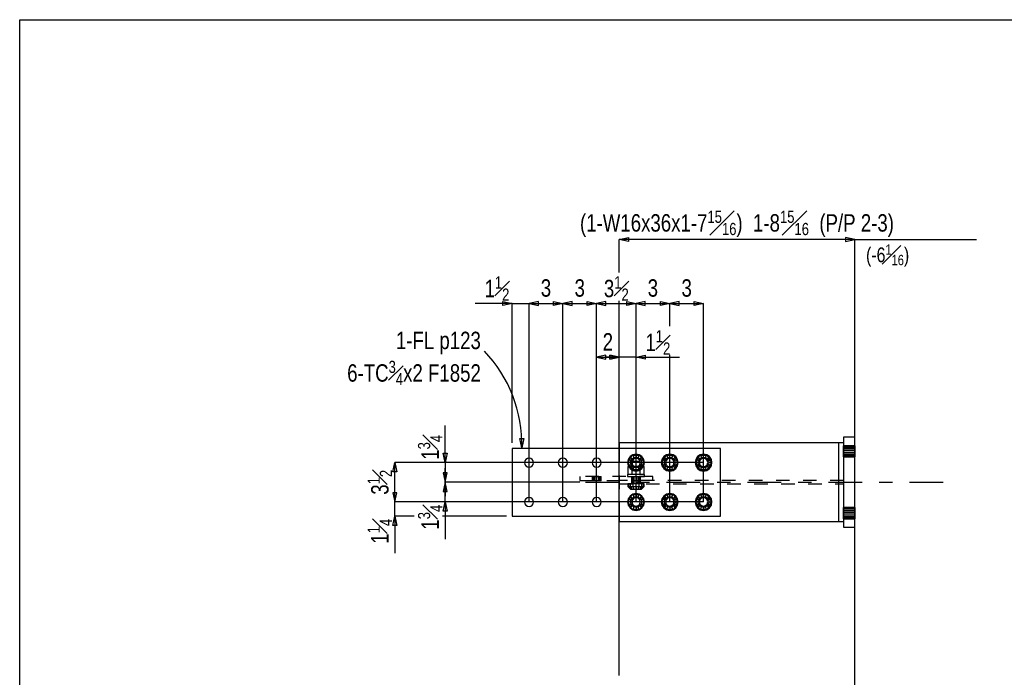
# Model space of a CAD drawing. Header units: inches. Extents: x -17.2 to 17.5, y -11.2 to 11.2.
# Tile 10 of 16: x -17.2 to -10, y 6.4 to 11.2. Entities that reach past the tile are written whole.
import ezdxf
from ezdxf.enums import TextEntityAlignment as Align

# ---------------------------------------------------------------- set-up
doc = ezdxf.new("R2010")
doc.units = ezdxf.units.IN
doc.header["$LTSCALE"] = 2.5
doc.header["$MEASUREMENT"] = 0
doc.linetypes.add('SDS2_5', pattern=[0.04, 0.02, -0.02])
doc.linetypes.add('SDS2_6', pattern=[0.2, 0.1, -0.05, 0, -0.05])
doc.layers.add('Layer_0', color=7, linetype='Continuous')
doc.layers.add('Outline', color=7, linetype='Continuous')
doc.styles.add('MTextWidth', font='txt', dxfattribs={"width": 0.8, "height": 0.2})

msp = doc.modelspace()

# ---------------------------------------------------------------- linework, layer by layer
at = {"color": 1, "linetype": 'Continuous'}
for p, q in [((-13.6035, 9.1494), (-13.8779, 9.1494)), ((-13.6724, 9.1346), (-13.6724, 9.1642)), ((-13.6724, 9.1642), (-13.6035, 9.1494)), ((-13.6035, 9.1494), (-13.6724, 9.1346)), ((-13.6035, 8.1164), (-13.6035, 9.1494)), ((-13.6035, 9.1494), (-13.4785, 9.1494)), ((-13.4096, 9.1642), (-13.4785, 9.1494)), ((-13.4785, 9.1494), (-13.3752, 9.1494)), ((-13.4785, 9.1494), (-13.4096, 9.1346)), ((-13.4785, 9.1494), (-13.4785, 9.1494)), ((-13.4096, 9.1346), (-13.4096, 9.1642)), ((-12.9096, 9.1642), (-12.9785, 9.1494)), ((-12.9785, 9.1494), (-12.9785, 9.1494)), ((-12.9785, 9.1494), (-12.9096, 9.1346)), ((-12.9785, 9.1494), (-12.6869, 9.1494)), ((-12.9096, 9.1346), (-12.9096, 9.1642)), ((-12.7558, 9.1346), (-12.7558, 9.1642)), ((-12.7558, 9.1642), (-12.6869, 9.1494)), ((-12.6869, 9.1494), (-12.7558, 9.1346)), ((-12.6869, 9.1494), (-12.6869, 9.1494)), ((-12.9096, 8.7652), (-12.9785, 8.7504)), ((-12.9785, 7.6789), (-12.9785, 8.7504)), ((-12.9785, 8.7504), (-12.9096, 8.7356)), ((-12.9785, 8.7504), (-12.8119, 8.7504)), ((-12.8119, 8.7504), (-12.9152, 8.7504)), ((-12.9096, 8.7356), (-12.9096, 8.7652)), ((-12.8808, 8.7356), (-12.8808, 8.7652)), ((-12.8808, 8.7652), (-12.8119, 8.7504)), ((-12.8119, 8.7504), (-12.8808, 8.7652)), ((-12.8808, 8.7652), (-12.8808, 8.7356)), ((-12.8119, 8.7504), (-12.8808, 8.7356)), ((-12.8808, 8.7356), (-12.8119, 8.7504)), ((-12.8119, 8.1576), (-12.8119, 8.7504)), ((-12.6869, 8.7504), (-12.8119, 8.7504)), ((-12.8119, 8.1576), (-12.8119, 8.7504)), ((-12.6869, 8.7504), (-12.618, 8.7652)), ((-12.6869, 7.6789), (-12.6869, 8.7504)), ((-12.6869, 8.7504), (-12.3637, 8.7504)), ((-12.618, 8.7356), (-12.6869, 8.7504)), ((-12.618, 8.7652), (-12.618, 8.7356)), ((-14.1006, 7.9706), (-14.1006, 8.2449)), ((-14.1006, 7.9706), (-14.1153, 8.0394)), ((-14.1153, 8.0394), (-14.0858, 8.0394)), ((-14.0858, 8.0394), (-14.1006, 7.9706)), ((-14.4882, 7.9017), (-14.4734, 7.9706)), ((-14.4734, 7.6789), (-14.4734, 7.9706)), ((-14.4734, 7.9706), (-14.4587, 7.9017)), ((-14.1006, 7.9706), (-14.4734, 7.9706)), ((-12.1869, 7.9706), (-14.1006, 7.9706)), ((-14.1006, 7.9706), (-14.1006, 7.8247)), ((-14.4587, 7.9017), (-14.4882, 7.9017)), ((-14.0858, 7.8936), (-14.1153, 7.8936)), ((-14.1153, 7.8936), (-14.1006, 7.8247)), ((-14.1006, 7.8247), (-14.1006, 7.9281)), ((-14.1006, 7.8247), (-14.0858, 7.8936)), ((-14.1006, 7.8247), (-14.1153, 7.7558)), ((-14.1006, 7.6789), (-14.1006, 7.8247)), ((-13.1035, 7.8247), (-14.1006, 7.8247)), ((-14.1006, 7.8247), (-14.1006, 7.7214)), ((-14.0858, 7.7558), (-14.1006, 7.8247)), ((-13.1035, 7.8247), (-14.1006, 7.8247)), ((-14.4587, 7.7478), (-14.4882, 7.7478)), ((-14.4882, 7.7478), (-14.4734, 7.6789)), ((-14.4587, 7.7478), (-14.4882, 7.7478)), ((-14.4882, 7.7478), (-14.4734, 7.6789)), ((-14.4734, 7.6789), (-14.4734, 7.7822)), ((-14.4734, 7.6789), (-14.4587, 7.7478)), ((-14.4734, 7.6789), (-14.4587, 7.7478)), ((-14.1153, 7.7558), (-14.0858, 7.7558)), ((-14.4734, 7.5747), (-14.4734, 7.6789)), ((-14.1006, 7.6789), (-14.4734, 7.6789)), ((-14.1006, 7.6789), (-14.4734, 7.6789)), ((-14.1153, 7.61), (-14.1006, 7.6789)), ((-12.1869, 7.6789), (-14.1006, 7.6789)), ((-14.1006, 7.6789), (-14.1006, 7.4046)), ((-14.1006, 7.6789), (-14.0858, 7.61)), ((-14.0858, 7.61), (-14.1153, 7.61)), ((-14.4882, 7.5058), (-14.4734, 7.5747)), ((-14.3297, 7.5747), (-14.4734, 7.5747)), ((-14.4734, 7.5747), (-14.4734, 7.3004)), ((-14.4734, 7.5747), (-14.4587, 7.5058)), ((-13.6452, 7.5747), (-14.1197, 7.5747)), ((-14.4587, 7.5058), (-14.4882, 7.5058))]:
    msp.add_line(p, q, dxfattribs=at)
at = {"layer": 'Layer_0', "color": 2, "linetype": 'Continuous'}
for p, q in [((-17.25, 11.25), (17.25, 11.25)), ((-17.25, -11.25), (-17.25, 11.25)), ((-12.8119, 8.116), (-12.8119, 8.0747)), ((-11.1862, 8.116), (-12.8119, 8.116)), ((-11.1862, 7.5335), (-11.1862, 8.116)), ((-11.1504, 8.116), (-11.1862, 8.116)), ((-11.1504, 8.0956), (-11.1508, 8.0956)), ((-11.0671, 8.1581), (-11.1504, 8.1581)), ((-11.1504, 8.1581), (-11.1504, 7.4914)), ((-11.0671, 7.4914), (-11.0671, 8.1581)), ((-11.0667, 8.0956), (-11.0671, 8.0956)), ((-12.0619, 8.0747), (-13.6035, 8.0747)), ((-13.6035, 8.0747), (-13.6035, 7.5747)), ((-12.0619, 7.5747), (-12.0619, 8.0747)), ((-11.1508, 8.0122), (-11.1504, 8.0122)), ((-11.0671, 8.0122), (-11.0667, 8.0122)), ((-11.1504, 7.6372), (-11.1508, 7.6372)), ((-11.0667, 7.6372), (-11.0671, 7.6372)), ((-13.6035, 7.5747), (-12.0619, 7.5747)), ((-12.8119, 7.5747), (-12.8119, 7.5335)), ((-12.8119, 7.5335), (-11.1862, 7.5335)), ((-11.1862, 7.5335), (-11.1504, 7.5335)), ((-11.1508, 7.5539), (-11.1504, 7.5539)), ((-11.0671, 7.5539), (-11.0667, 7.5539)), ((-11.1504, 7.4914), (-11.0671, 7.4914))]:
    msp.add_line(p, q, dxfattribs=at)
at = {"layer": 'Layer_0', "color": 1, "linetype": 'SDS2_5'}
for p, q in [((-11.1508, 8.093), (-11.1508, 8.0956)), ((-11.1508, 8.093), (-11.1504, 8.093)), ((-11.1508, 8.0856), (-11.1508, 8.093)), ((-11.0671, 8.0956), (-11.1504, 8.0956)), ((-11.1504, 8.093), (-11.0671, 8.093)), ((-11.0671, 8.093), (-11.0667, 8.093)), ((-11.0667, 8.0956), (-11.0667, 8.093)), ((-11.0667, 8.093), (-11.0667, 8.0856)), ((-12.8119, 8.0747), (-12.8119, 7.5747)), ((-12.7099, 8.0261), (-12.7294, 8.0131)), ((-12.6869, 8.0307), (-12.7099, 8.0261)), ((-12.7099, 8.0261), (-12.7022, 8.0076)), ((-12.6639, 8.0261), (-12.6869, 8.0307)), ((-12.6869, 8.0307), (-12.6869, 8.0106)), ((-12.6639, 8.0261), (-12.6715, 8.0076)), ((-12.6443, 8.0131), (-12.6639, 8.0261)), ((-12.4599, 8.0261), (-12.4794, 8.0131)), ((-12.4369, 8.0307), (-12.4599, 8.0261)), ((-12.4599, 8.0261), (-12.4522, 8.0076)), ((-12.4139, 8.0261), (-12.4369, 8.0307)), ((-12.4369, 8.0106), (-12.4369, 8.0307)), ((-12.4139, 8.0261), (-12.4215, 8.0076)), ((-12.3943, 8.0131), (-12.4139, 8.0261)), ((-12.2099, 8.0261), (-12.2294, 8.0131)), ((-12.1869, 8.0307), (-12.2099, 8.0261)), ((-12.2099, 8.0261), (-12.2022, 8.0076)), ((-12.1639, 8.0261), (-12.1869, 8.0307)), ((-12.1869, 8.0106), (-12.1869, 8.0307)), ((-12.1715, 8.0076), (-12.1639, 8.0261)), ((-12.1443, 8.0131), (-12.1639, 8.0261)), ((-11.1508, 8.0856), (-11.1504, 8.0856)), ((-11.1508, 8.0747), (-11.1508, 8.0856)), ((-11.1508, 8.0747), (-11.1504, 8.0747)), ((-11.1508, 8.0617), (-11.1508, 8.0747)), ((-11.1508, 8.0617), (-11.1504, 8.0617)), ((-11.1508, 8.0461), (-11.1508, 8.0617)), ((-11.1508, 8.0331), (-11.1508, 8.0461)), ((-11.1504, 8.0461), (-11.1508, 8.0461)), ((-11.1504, 8.0331), (-11.1508, 8.0331)), ((-11.1508, 8.0221), (-11.1508, 8.0331)), ((-11.1504, 8.0221), (-11.1508, 8.0221)), ((-11.1508, 8.0148), (-11.1508, 8.0221)), ((-11.1504, 8.0856), (-11.0671, 8.0856)), ((-11.1504, 8.0747), (-11.0671, 8.0747)), ((-11.1504, 8.0617), (-11.0671, 8.0617)), ((-11.0671, 8.0461), (-11.1504, 8.0461)), ((-11.0671, 8.0331), (-11.1504, 8.0331)), ((-11.0671, 8.0221), (-11.1504, 8.0221)), ((-11.0671, 8.0856), (-11.0667, 8.0856)), ((-11.0671, 8.0747), (-11.0667, 8.0747)), ((-11.0671, 8.0617), (-11.0667, 8.0617)), ((-11.0667, 8.0461), (-11.0671, 8.0461)), ((-11.0667, 8.0331), (-11.0671, 8.0331)), ((-11.0667, 8.0221), (-11.0671, 8.0221)), ((-11.0667, 8.0856), (-11.0667, 8.0747)), ((-11.0667, 8.0747), (-11.0667, 8.0617)), ((-11.0667, 8.0617), (-11.0667, 8.0461)), ((-11.0667, 8.0461), (-11.0667, 8.0331)), ((-11.0667, 8.0331), (-11.0667, 8.0221)), ((-11.0667, 8.0221), (-11.0667, 8.0148)), ((-12.7424, 7.9936), (-12.747, 7.9706)), ((-12.747, 7.9706), (-12.7424, 7.9475)), ((-12.727, 7.9706), (-12.747, 7.9706)), ((-12.7294, 8.0131), (-12.7424, 7.9936)), ((-12.7424, 7.9936), (-12.7239, 7.9859)), ((-12.7424, 7.9475), (-12.7239, 7.9552)), ((-12.7424, 7.9475), (-12.7294, 7.928)), ((-12.7152, 7.9989), (-12.7294, 8.0131)), ((-12.727, 7.9706), (-12.7239, 7.9859)), ((-12.7239, 7.9552), (-12.727, 7.9706)), ((-12.7239, 7.9859), (-12.7152, 7.9989)), ((-12.7152, 7.9422), (-12.7239, 7.9552)), ((-12.7139, 7.9791), (-12.7181, 7.9791)), ((-12.7181, 7.9791), (-12.7181, 7.9426)), ((-12.7152, 7.9989), (-12.7022, 8.0076)), ((-12.7025, 7.9791), (-12.7139, 7.9791)), ((-12.6869, 7.9791), (-12.7025, 7.9791)), ((-12.7022, 8.0076), (-12.6869, 8.0106)), ((-12.6869, 8.0106), (-12.6715, 8.0076)), ((-12.6712, 7.9791), (-12.6869, 7.9791)), ((-12.6715, 8.0076), (-12.6585, 7.9989)), ((-12.6598, 7.9791), (-12.6712, 7.9791)), ((-12.6556, 7.9791), (-12.6598, 7.9791)), ((-12.6585, 7.9989), (-12.6443, 8.0131)), ((-12.6585, 7.9989), (-12.6498, 7.9859)), ((-12.6498, 7.9552), (-12.6585, 7.9422)), ((-12.6556, 7.9426), (-12.6556, 7.9791)), ((-12.6313, 7.9936), (-12.6498, 7.9859)), ((-12.6498, 7.9859), (-12.6468, 7.9706)), ((-12.6468, 7.9706), (-12.6498, 7.9552)), ((-12.6313, 7.9475), (-12.6498, 7.9552)), ((-12.6468, 7.9706), (-12.6267, 7.9706)), ((-12.6313, 7.9936), (-12.6443, 8.0131)), ((-12.6443, 7.928), (-12.6313, 7.9475)), ((-12.6267, 7.9706), (-12.6313, 7.9936)), ((-12.6313, 7.9475), (-12.6267, 7.9706)), ((-12.4924, 7.9936), (-12.497, 7.9706)), ((-12.497, 7.9706), (-12.4924, 7.9475)), ((-12.497, 7.9706), (-12.477, 7.9706)), ((-12.4794, 8.0131), (-12.4924, 7.9936)), ((-12.4739, 7.9859), (-12.4924, 7.9936)), ((-12.4739, 7.9552), (-12.4924, 7.9475)), ((-12.4924, 7.9475), (-12.4794, 7.928)), ((-12.4652, 7.9989), (-12.4794, 8.0131)), ((-12.477, 7.9706), (-12.4739, 7.9859)), ((-12.4739, 7.9552), (-12.477, 7.9706)), ((-12.4739, 7.9859), (-12.4652, 7.9989)), ((-12.4652, 7.9422), (-12.4739, 7.9552)), ((-12.4652, 7.9989), (-12.4522, 8.0076)), ((-12.4522, 8.0076), (-12.4369, 8.0106)), ((-12.4369, 8.0106), (-12.4215, 8.0076)), ((-12.4215, 8.0076), (-12.4085, 7.9989)), ((-12.4085, 7.9989), (-12.3943, 8.0131)), ((-12.4085, 7.9989), (-12.3998, 7.9859)), ((-12.3998, 7.9552), (-12.4085, 7.9422)), ((-12.3998, 7.9859), (-12.3813, 7.9936)), ((-12.3998, 7.9859), (-12.3968, 7.9706)), ((-12.3968, 7.9706), (-12.3998, 7.9552)), ((-12.3813, 7.9475), (-12.3998, 7.9552)), ((-12.3767, 7.9706), (-12.3968, 7.9706)), ((-12.3813, 7.9936), (-12.3943, 8.0131)), ((-12.3943, 7.928), (-12.3813, 7.9475)), ((-12.3767, 7.9706), (-12.3813, 7.9936)), ((-12.3813, 7.9475), (-12.3767, 7.9706)), ((-12.2424, 7.9936), (-12.247, 7.9706)), ((-12.247, 7.9706), (-12.2424, 7.9475)), ((-12.247, 7.9706), (-12.227, 7.9706)), ((-12.2294, 8.0131), (-12.2424, 7.9936)), ((-12.2239, 7.9859), (-12.2424, 7.9936)), ((-12.2239, 7.9552), (-12.2424, 7.9475)), ((-12.2424, 7.9475), (-12.2294, 7.928)), ((-12.2152, 7.9989), (-12.2294, 8.0131)), ((-12.227, 7.9706), (-12.2239, 7.9859)), ((-12.2239, 7.9552), (-12.227, 7.9706)), ((-12.2239, 7.9859), (-12.2152, 7.9989)), ((-12.2152, 7.9422), (-12.2239, 7.9552)), ((-12.2152, 7.9989), (-12.2022, 8.0076)), ((-12.2022, 8.0076), (-12.1869, 8.0106)), ((-12.1869, 8.0106), (-12.1715, 8.0076)), ((-12.1715, 8.0076), (-12.1585, 7.9989)), ((-12.1443, 8.0131), (-12.1585, 7.9989)), ((-12.1585, 7.9989), (-12.1498, 7.9859)), ((-12.1498, 7.9552), (-12.1585, 7.9422)), ((-12.1498, 7.9859), (-12.1313, 7.9936)), ((-12.1498, 7.9859), (-12.1468, 7.9706)), ((-12.1468, 7.9706), (-12.1498, 7.9552)), ((-12.1498, 7.9552), (-12.1313, 7.9475)), ((-12.1267, 7.9706), (-12.1468, 7.9706)), ((-12.1313, 7.9936), (-12.1443, 8.0131)), ((-12.1443, 7.928), (-12.1313, 7.9475)), ((-12.1267, 7.9706), (-12.1313, 7.9936)), ((-12.1313, 7.9475), (-12.1267, 7.9706)), ((-11.1504, 8.0148), (-11.1508, 8.0148)), ((-11.1508, 8.0122), (-11.1508, 8.0148)), ((-11.0671, 8.0148), (-11.1504, 8.0148)), ((-11.1504, 8.0122), (-11.0671, 8.0122)), ((-11.0667, 8.0148), (-11.0671, 8.0148)), ((-11.0667, 8.0148), (-11.0667, 8.0122)), ((-12.7446, 7.8814), (-12.7494, 7.8814)), ((-12.7494, 7.8814), (-12.7494, 7.8684)), ((-12.7169, 7.9426), (-12.747, 7.9426)), ((-12.747, 7.9426), (-12.747, 7.8814)), ((-12.7311, 7.8814), (-12.7446, 7.8814)), ((-12.7108, 7.8814), (-12.7311, 7.8814)), ((-12.7152, 7.9422), (-12.7294, 7.928)), ((-12.7294, 7.928), (-12.7099, 7.915)), ((-12.6568, 7.9426), (-12.7169, 7.9426)), ((-12.7169, 7.9426), (-12.7169, 7.8814)), ((-12.7022, 7.9335), (-12.7152, 7.9422)), ((-12.6869, 7.8814), (-12.7108, 7.8814)), ((-12.7099, 7.915), (-12.7022, 7.9335)), ((-12.7099, 7.915), (-12.6869, 7.9104)), ((-12.6869, 7.9305), (-12.7022, 7.9335)), ((-12.6715, 7.9335), (-12.6869, 7.9305)), ((-12.6869, 7.9104), (-12.6869, 7.9305)), ((-12.6869, 7.9104), (-12.6639, 7.915)), ((-12.6629, 7.8814), (-12.6869, 7.8814)), ((-12.6585, 7.9422), (-12.6715, 7.9335)), ((-12.6715, 7.9335), (-12.6639, 7.915)), ((-12.6639, 7.915), (-12.6443, 7.928)), ((-12.6427, 7.8814), (-12.6629, 7.8814)), ((-12.6443, 7.928), (-12.6585, 7.9422)), ((-12.6568, 7.8814), (-12.6568, 7.9426)), ((-12.6267, 7.9426), (-12.6568, 7.9426)), ((-12.6291, 7.8814), (-12.6427, 7.8814)), ((-12.6244, 7.8814), (-12.6291, 7.8814)), ((-12.6267, 7.8814), (-12.6267, 7.9426)), ((-12.6244, 7.8684), (-12.6244, 7.8814)), ((-12.4652, 7.9422), (-12.4794, 7.928)), ((-12.4794, 7.928), (-12.4599, 7.915)), ((-12.4522, 7.9335), (-12.4652, 7.9422)), ((-12.4599, 7.915), (-12.4522, 7.9335)), ((-12.4599, 7.915), (-12.4369, 7.9104)), ((-12.4369, 7.9305), (-12.4522, 7.9335)), ((-12.4215, 7.9335), (-12.4369, 7.9305)), ((-12.4369, 7.9305), (-12.4369, 7.9104)), ((-12.4369, 7.9104), (-12.4139, 7.915)), ((-12.4085, 7.9422), (-12.4215, 7.9335)), ((-12.4139, 7.915), (-12.4215, 7.9335)), ((-12.4139, 7.915), (-12.3943, 7.928)), ((-12.3943, 7.928), (-12.4085, 7.9422)), ((-12.2152, 7.9422), (-12.2294, 7.928)), ((-12.2294, 7.928), (-12.2099, 7.915)), ((-12.2022, 7.9335), (-12.2152, 7.9422)), ((-12.2099, 7.915), (-12.2022, 7.9335)), ((-12.2099, 7.915), (-12.1869, 7.9104)), ((-12.1869, 7.9305), (-12.2022, 7.9335)), ((-12.1715, 7.9335), (-12.1869, 7.9305)), ((-12.1869, 7.9305), (-12.1869, 7.9104)), ((-12.1869, 7.9104), (-12.1639, 7.915)), ((-12.1585, 7.9422), (-12.1715, 7.9335)), ((-12.1639, 7.915), (-12.1715, 7.9335)), ((-12.1639, 7.915), (-12.1443, 7.928)), ((-12.1585, 7.9422), (-12.1443, 7.928)), ((-13.1035, 7.8683), (-13.1035, 7.837)), ((-12.5619, 7.8683), (-13.1035, 7.8683)), ((-13.1035, 7.837), (-12.8119, 7.837)), ((-13.0124, 7.8687), (-13.0124, 7.8366)), ((-13.0124, 7.8687), (-13.0098, 7.8687)), ((-13.0098, 7.8366), (-13.0124, 7.8366)), ((-13.0098, 7.8366), (-13.0098, 7.8687)), ((-13.0098, 7.8687), (-13.0025, 7.8687)), ((-13.0025, 7.8366), (-13.0098, 7.8366)), ((-13.0025, 7.8366), (-13.0025, 7.8687)), ((-13.0025, 7.8687), (-12.9915, 7.8687)), ((-12.9915, 7.8366), (-13.0025, 7.8366)), ((-12.9915, 7.8366), (-12.9915, 7.8687)), ((-12.9915, 7.8687), (-12.9785, 7.8687)), ((-12.9785, 7.8366), (-12.9915, 7.8366)), ((-12.9785, 7.8687), (-12.9785, 7.8366)), ((-12.9785, 7.8687), (-12.9656, 7.8687)), ((-12.9656, 7.8366), (-12.9785, 7.8366)), ((-12.9656, 7.8687), (-12.9656, 7.8366)), ((-12.9656, 7.8687), (-12.9546, 7.8687)), ((-12.9546, 7.8366), (-12.9656, 7.8366)), ((-12.9546, 7.8687), (-12.9546, 7.8366)), ((-12.9546, 7.8687), (-12.9473, 7.8687)), ((-12.9473, 7.8366), (-12.9546, 7.8366)), ((-12.9473, 7.8687), (-12.9473, 7.8366)), ((-12.9473, 7.8687), (-12.9447, 7.8687)), ((-12.9447, 7.8366), (-12.9473, 7.8366)), ((-12.9447, 7.8366), (-12.9447, 7.8687)), ((-11.1504, 7.837), (-12.8119, 7.837)), ((-12.8119, 7.8124), (-11.1504, 7.8124)), ((-12.7494, 7.8684), (-12.7446, 7.8684)), ((-12.7424, 7.8123), (-12.747, 7.8123)), ((-12.747, 7.8123), (-12.747, 7.7927)), ((-12.7446, 7.8684), (-12.7311, 7.8684)), ((-12.7294, 7.8123), (-12.7424, 7.8123)), ((-12.7424, 7.8123), (-12.7424, 7.7927)), ((-12.7311, 7.8684), (-12.7108, 7.8684)), ((-12.7099, 7.8123), (-12.7294, 7.8123)), ((-12.7294, 7.8123), (-12.7294, 7.7927)), ((-12.7207, 7.8687), (-12.7207, 7.8366)), ((-12.7207, 7.8687), (-12.7181, 7.8687)), ((-12.7207, 7.8374), (-12.7207, 7.812)), ((-12.7207, 7.8374), (-12.7181, 7.8374)), ((-12.7181, 7.8366), (-12.7207, 7.8366)), ((-12.7181, 7.812), (-12.7207, 7.812)), ((-12.7181, 7.8366), (-12.7181, 7.8687)), ((-12.7181, 7.8687), (-12.7108, 7.8687)), ((-12.7181, 7.8684), (-12.7181, 7.8123)), ((-12.7181, 7.812), (-12.7181, 7.8374)), ((-12.7181, 7.8374), (-12.7108, 7.8374)), ((-12.7108, 7.8366), (-12.7181, 7.8366)), ((-12.7108, 7.812), (-12.7181, 7.812)), ((-12.7108, 7.8366), (-12.7108, 7.8687)), ((-12.7108, 7.8687), (-12.6998, 7.8687)), ((-12.7108, 7.8684), (-12.6869, 7.8684)), ((-12.7108, 7.812), (-12.7108, 7.8374)), ((-12.7108, 7.8374), (-12.6998, 7.8374)), ((-12.6998, 7.8366), (-12.7108, 7.8366)), ((-12.6998, 7.812), (-12.7108, 7.812)), ((-12.6869, 7.8123), (-12.7099, 7.8123)), ((-12.7099, 7.8123), (-12.7099, 7.7927)), ((-12.6998, 7.8366), (-12.6998, 7.8687)), ((-12.6998, 7.8687), (-12.6869, 7.8687)), ((-12.6998, 7.812), (-12.6998, 7.8374)), ((-12.6998, 7.8374), (-12.6869, 7.8374)), ((-12.6869, 7.8366), (-12.6998, 7.8366)), ((-12.6869, 7.812), (-12.6998, 7.812)), ((-12.6869, 7.8687), (-12.6869, 7.8366)), ((-12.6869, 7.8687), (-12.6739, 7.8687)), ((-12.6869, 7.8684), (-12.6629, 7.8684)), ((-12.6869, 7.8123), (-12.6869, 7.8374)), ((-12.6869, 7.8374), (-12.6739, 7.8374)), ((-12.6739, 7.8366), (-12.6869, 7.8366)), ((-12.6869, 7.7927), (-12.6869, 7.8123)), ((-12.6639, 7.8123), (-12.6869, 7.8123)), ((-12.6739, 7.812), (-12.6869, 7.812)), ((-12.6739, 7.8687), (-12.6739, 7.8366)), ((-12.6739, 7.8687), (-12.6629, 7.8687)), ((-12.6739, 7.8374), (-12.6629, 7.8374)), ((-12.6739, 7.8374), (-12.6739, 7.812)), ((-12.6629, 7.8366), (-12.6739, 7.8366)), ((-12.6629, 7.812), (-12.6739, 7.812)), ((-12.6639, 7.7927), (-12.6639, 7.8123)), ((-12.6443, 7.8123), (-12.6639, 7.8123)), ((-12.6629, 7.8687), (-12.6629, 7.8366)), ((-12.6629, 7.8687), (-12.6556, 7.8687)), ((-12.6629, 7.8684), (-12.6427, 7.8684)), ((-12.6629, 7.8374), (-12.6556, 7.8374)), ((-12.6629, 7.8374), (-12.6629, 7.812)), ((-12.6556, 7.8366), (-12.6629, 7.8366)), ((-12.6556, 7.812), (-12.6629, 7.812)), ((-12.6556, 7.8687), (-12.6556, 7.8366)), ((-12.6556, 7.8687), (-12.653, 7.8687)), ((-12.6556, 7.8123), (-12.6556, 7.8684)), ((-12.6556, 7.8374), (-12.653, 7.8374)), ((-12.6556, 7.8374), (-12.6556, 7.812)), ((-12.653, 7.8366), (-12.6556, 7.8366)), ((-12.653, 7.812), (-12.6556, 7.812)), ((-12.653, 7.8366), (-12.653, 7.8687)), ((-12.653, 7.812), (-12.653, 7.8374)), ((-12.6443, 7.7927), (-12.6443, 7.8123)), ((-12.6313, 7.8123), (-12.6443, 7.8123)), ((-12.6427, 7.8684), (-12.6291, 7.8684)), ((-12.6313, 7.7927), (-12.6313, 7.8123)), ((-12.6267, 7.8123), (-12.6313, 7.8123)), ((-12.6291, 7.8684), (-12.6244, 7.8684)), ((-12.6267, 7.7927), (-12.6267, 7.8123)), ((-12.5619, 7.837), (-12.5619, 7.8683)), ((-12.747, 7.7927), (-12.7424, 7.7927)), ((-12.747, 7.7927), (-12.727, 7.7732)), ((-12.7424, 7.7927), (-12.7294, 7.7927)), ((-12.7424, 7.7927), (-12.7239, 7.7732)), ((-12.7294, 7.7927), (-12.7099, 7.7927)), ((-12.7294, 7.7927), (-12.7152, 7.7732)), ((-12.7099, 7.7344), (-12.7294, 7.7214)), ((-12.727, 7.7732), (-12.7239, 7.7732)), ((-12.7239, 7.7732), (-12.7152, 7.7732)), ((-12.7152, 7.7732), (-12.7022, 7.7732)), ((-12.7099, 7.7927), (-12.6869, 7.7927)), ((-12.7099, 7.7927), (-12.7022, 7.7732)), ((-12.6869, 7.739), (-12.7099, 7.7344)), ((-12.7099, 7.7344), (-12.7022, 7.7159)), ((-12.7022, 7.7732), (-12.6869, 7.7732)), ((-12.6869, 7.7927), (-12.6639, 7.7927)), ((-12.6869, 7.7927), (-12.6869, 7.7732)), ((-12.6869, 7.7732), (-12.6715, 7.7732)), ((-12.6639, 7.7344), (-12.6869, 7.739)), ((-12.6869, 7.739), (-12.6869, 7.719)), ((-12.6715, 7.7732), (-12.6639, 7.7927)), ((-12.6715, 7.7732), (-12.6585, 7.7732)), ((-12.6715, 7.7159), (-12.6639, 7.7344)), ((-12.6639, 7.7927), (-12.6443, 7.7927)), ((-12.6443, 7.7214), (-12.6639, 7.7344)), ((-12.6585, 7.7732), (-12.6443, 7.7927)), ((-12.6585, 7.7732), (-12.6498, 7.7732)), ((-12.6498, 7.7732), (-12.6313, 7.7927)), ((-12.6498, 7.7732), (-12.6468, 7.7732)), ((-12.6468, 7.7732), (-12.6267, 7.7927)), ((-12.6443, 7.7927), (-12.6313, 7.7927)), ((-12.6313, 7.7927), (-12.6267, 7.7927)), ((-12.4599, 7.7344), (-12.4794, 7.7214)), ((-12.4369, 7.739), (-12.4599, 7.7344)), ((-12.4599, 7.7344), (-12.4522, 7.7159)), ((-12.4139, 7.7344), (-12.4369, 7.739)), ((-12.4369, 7.719), (-12.4369, 7.739)), ((-12.4139, 7.7344), (-12.4215, 7.7159)), ((-12.3943, 7.7214), (-12.4139, 7.7344)), ((-12.2099, 7.7344), (-12.2294, 7.7214)), ((-12.1869, 7.739), (-12.2099, 7.7344)), ((-12.2099, 7.7344), (-12.2022, 7.7159)), ((-12.1639, 7.7344), (-12.1869, 7.739)), ((-12.1869, 7.719), (-12.1869, 7.739)), ((-12.1715, 7.7159), (-12.1639, 7.7344)), ((-12.1443, 7.7214), (-12.1639, 7.7344)), ((-12.7424, 7.7019), (-12.747, 7.6789)), ((-12.747, 7.6789), (-12.7424, 7.6559)), ((-12.727, 7.6789), (-12.747, 7.6789)), ((-12.7294, 7.7214), (-12.7424, 7.7019)), ((-12.7424, 7.7019), (-12.7239, 7.6942)), ((-12.7424, 7.6559), (-12.7239, 7.6635)), ((-12.7424, 7.6559), (-12.7294, 7.6364)), ((-12.7152, 7.7072), (-12.7294, 7.7214)), ((-12.727, 7.6789), (-12.7239, 7.6942)), ((-12.7239, 7.6635), (-12.727, 7.6789)), ((-12.7239, 7.6942), (-12.7152, 7.7072)), ((-12.7152, 7.6505), (-12.7239, 7.6635)), ((-12.7152, 7.7072), (-12.7022, 7.7159)), ((-12.7022, 7.7159), (-12.6869, 7.719)), ((-12.6869, 7.719), (-12.6715, 7.7159)), ((-12.6715, 7.7159), (-12.6585, 7.7072)), ((-12.6585, 7.7072), (-12.6443, 7.7214)), ((-12.6585, 7.7072), (-12.6498, 7.6942)), ((-12.6498, 7.6635), (-12.6585, 7.6505)), ((-12.6313, 7.7019), (-12.6498, 7.6942)), ((-12.6498, 7.6942), (-12.6468, 7.6789)), ((-12.6468, 7.6789), (-12.6498, 7.6635)), ((-12.6313, 7.6559), (-12.6498, 7.6635)), ((-12.6267, 7.6789), (-12.6468, 7.6789)), ((-12.6313, 7.7019), (-12.6443, 7.7214)), ((-12.6443, 7.6364), (-12.6313, 7.6559)), ((-12.6267, 7.6789), (-12.6313, 7.7019)), ((-12.6313, 7.6559), (-12.6267, 7.6789)), ((-12.4924, 7.7019), (-12.497, 7.6789)), ((-12.497, 7.6789), (-12.4924, 7.6559)), ((-12.477, 7.6789), (-12.497, 7.6789)), ((-12.4794, 7.7214), (-12.4924, 7.7019)), ((-12.4739, 7.6942), (-12.4924, 7.7019)), ((-12.4739, 7.6635), (-12.4924, 7.6559)), ((-12.4924, 7.6559), (-12.4794, 7.6364)), ((-12.4794, 7.7214), (-12.4652, 7.7072)), ((-12.477, 7.6789), (-12.4739, 7.6942)), ((-12.4739, 7.6635), (-12.477, 7.6789)), ((-12.4739, 7.6942), (-12.4652, 7.7072)), ((-12.4652, 7.6505), (-12.4739, 7.6635)), ((-12.4652, 7.7072), (-12.4522, 7.7159)), ((-12.4522, 7.7159), (-12.4369, 7.719)), ((-12.4369, 7.719), (-12.4215, 7.7159)), ((-12.4215, 7.7159), (-12.4085, 7.7072)), ((-12.4085, 7.7072), (-12.3943, 7.7214)), ((-12.4085, 7.7072), (-12.3998, 7.6942)), ((-12.3998, 7.6635), (-12.4085, 7.6505)), ((-12.3998, 7.6942), (-12.3813, 7.7019)), ((-12.3998, 7.6942), (-12.3968, 7.6789)), ((-12.3968, 7.6789), (-12.3998, 7.6635)), ((-12.3998, 7.6635), (-12.3813, 7.6559)), ((-12.3968, 7.6789), (-12.3767, 7.6789)), ((-12.3813, 7.7019), (-12.3943, 7.7214)), ((-12.3943, 7.6364), (-12.3813, 7.6559)), ((-12.3767, 7.6789), (-12.3813, 7.7019)), ((-12.3813, 7.6559), (-12.3767, 7.6789)), ((-12.2424, 7.7019), (-12.247, 7.6789)), ((-12.247, 7.6789), (-12.2424, 7.6559)), ((-12.227, 7.6789), (-12.247, 7.6789)), ((-12.2294, 7.7214), (-12.2424, 7.7019)), ((-12.2239, 7.6942), (-12.2424, 7.7019)), ((-12.2239, 7.6635), (-12.2424, 7.6559)), ((-12.2424, 7.6559), (-12.2294, 7.6364)), ((-12.2152, 7.7072), (-12.2294, 7.7214)), ((-12.227, 7.6789), (-12.2239, 7.6942)), ((-12.2239, 7.6635), (-12.227, 7.6789)), ((-12.2239, 7.6942), (-12.2152, 7.7072)), ((-12.2152, 7.6505), (-12.2239, 7.6635)), ((-12.2152, 7.7072), (-12.2022, 7.7159)), ((-12.2022, 7.7159), (-12.1869, 7.719)), ((-12.1869, 7.719), (-12.1715, 7.7159)), ((-12.1715, 7.7159), (-12.1585, 7.7072)), ((-12.1443, 7.7214), (-12.1585, 7.7072)), ((-12.1585, 7.7072), (-12.1498, 7.6942)), ((-12.1498, 7.6635), (-12.1585, 7.6505)), ((-12.1498, 7.6942), (-12.1313, 7.7019)), ((-12.1498, 7.6942), (-12.1468, 7.6789)), ((-12.1468, 7.6789), (-12.1498, 7.6635)), ((-12.1498, 7.6635), (-12.1313, 7.6559)), ((-12.1468, 7.6789), (-12.1267, 7.6789)), ((-12.1313, 7.7019), (-12.1443, 7.7214)), ((-12.1443, 7.6364), (-12.1313, 7.6559)), ((-12.1267, 7.6789), (-12.1313, 7.7019)), ((-12.1313, 7.6559), (-12.1267, 7.6789)), ((-12.7152, 7.6505), (-12.7294, 7.6364)), ((-12.7294, 7.6364), (-12.7099, 7.6233)), ((-12.7022, 7.6418), (-12.7152, 7.6505)), ((-12.7022, 7.6418), (-12.7099, 7.6233)), ((-12.7099, 7.6233), (-12.6869, 7.6187)), ((-12.6869, 7.6388), (-12.7022, 7.6418)), ((-12.6715, 7.6418), (-12.6869, 7.6388)), ((-12.6869, 7.6388), (-12.6869, 7.6187)), ((-12.6869, 7.6187), (-12.6639, 7.6233)), ((-12.6585, 7.6505), (-12.6715, 7.6418)), ((-12.6639, 7.6233), (-12.6715, 7.6418)), ((-12.6639, 7.6233), (-12.6443, 7.6364)), ((-12.6443, 7.6364), (-12.6585, 7.6505)), ((-12.4652, 7.6505), (-12.4794, 7.6364)), ((-12.4794, 7.6364), (-12.4599, 7.6233)), ((-12.4522, 7.6418), (-12.4652, 7.6505)), ((-12.4599, 7.6233), (-12.4522, 7.6418)), ((-12.4599, 7.6233), (-12.4369, 7.6187)), ((-12.4369, 7.6388), (-12.4522, 7.6418)), ((-12.4215, 7.6418), (-12.4369, 7.6388)), ((-12.4369, 7.6388), (-12.4369, 7.6187)), ((-12.4369, 7.6187), (-12.4139, 7.6233)), ((-12.4085, 7.6505), (-12.4215, 7.6418)), ((-12.4139, 7.6233), (-12.4215, 7.6418)), ((-12.4139, 7.6233), (-12.3943, 7.6364)), ((-12.3943, 7.6364), (-12.4085, 7.6505)), ((-12.2152, 7.6505), (-12.2294, 7.6364)), ((-12.2294, 7.6364), (-12.2099, 7.6233)), ((-12.2022, 7.6418), (-12.2152, 7.6505)), ((-12.2099, 7.6233), (-12.2022, 7.6418)), ((-12.2099, 7.6233), (-12.1869, 7.6187)), ((-12.1869, 7.6388), (-12.2022, 7.6418)), ((-12.1715, 7.6418), (-12.1869, 7.6388)), ((-12.1869, 7.6388), (-12.1869, 7.6187)), ((-12.1869, 7.6187), (-12.1639, 7.6233)), ((-12.1585, 7.6505), (-12.1715, 7.6418)), ((-12.1639, 7.6233), (-12.1715, 7.6418)), ((-12.1639, 7.6233), (-12.1443, 7.6364)), ((-12.1443, 7.6364), (-12.1585, 7.6505)), ((-11.1508, 7.6346), (-11.1508, 7.6372)), ((-11.1508, 7.6346), (-11.1504, 7.6346)), ((-11.1508, 7.6273), (-11.1508, 7.6346)), ((-11.1508, 7.6273), (-11.1504, 7.6273)), ((-11.1508, 7.6163), (-11.1508, 7.6273)), ((-11.1508, 7.6163), (-11.1504, 7.6163)), ((-11.1508, 7.6034), (-11.1508, 7.6163)), ((-11.1508, 7.6034), (-11.1504, 7.6034)), ((-11.1508, 7.5877), (-11.1508, 7.6034)), ((-11.1508, 7.5748), (-11.1508, 7.5877)), ((-11.1504, 7.5877), (-11.1508, 7.5877)), ((-11.0671, 7.6372), (-11.1504, 7.6372)), ((-11.1504, 7.6346), (-11.0671, 7.6346)), ((-11.1504, 7.6273), (-11.0671, 7.6273)), ((-11.1504, 7.6163), (-11.0671, 7.6163)), ((-11.1504, 7.6034), (-11.0671, 7.6034)), ((-11.0671, 7.5877), (-11.1504, 7.5877)), ((-11.0671, 7.6346), (-11.0667, 7.6346)), ((-11.0671, 7.6273), (-11.0667, 7.6273)), ((-11.0671, 7.6163), (-11.0667, 7.6163)), ((-11.0671, 7.6034), (-11.0667, 7.6034)), ((-11.0667, 7.5877), (-11.0671, 7.5877)), ((-11.0667, 7.6372), (-11.0667, 7.6346)), ((-11.0667, 7.6346), (-11.0667, 7.6273)), ((-11.0667, 7.6273), (-11.0667, 7.6163)), ((-11.0667, 7.6163), (-11.0667, 7.6034)), ((-11.0667, 7.6034), (-11.0667, 7.5877)), ((-11.0667, 7.5877), (-11.0667, 7.5748)), ((-11.1504, 7.5748), (-11.1508, 7.5748)), ((-11.1508, 7.5638), (-11.1508, 7.5748)), ((-11.1504, 7.5638), (-11.1508, 7.5638)), ((-11.1508, 7.5565), (-11.1508, 7.5638)), ((-11.1504, 7.5565), (-11.1508, 7.5565)), ((-11.1508, 7.5539), (-11.1508, 7.5565)), ((-11.0671, 7.5748), (-11.1504, 7.5748)), ((-11.0671, 7.5638), (-11.1504, 7.5638)), ((-11.0671, 7.5565), (-11.1504, 7.5565)), ((-11.1504, 7.5539), (-11.0671, 7.5539)), ((-11.0667, 7.5748), (-11.0671, 7.5748)), ((-11.0667, 7.5638), (-11.0671, 7.5638)), ((-11.0667, 7.5565), (-11.0671, 7.5565)), ((-11.0667, 7.5748), (-11.0667, 7.5638)), ((-11.0667, 7.5638), (-11.0667, 7.5565)), ((-11.0667, 7.5565), (-11.0667, 7.5539))]:
    msp.add_line(p, q, dxfattribs=at)
at = {"layer": 'Layer_0', "color": 1, "linetype": 'Continuous'}
for p, q in [((-12.7169, 8.0226), (-12.747, 7.9706)), ((-12.7108, 8.0283), (-12.7311, 8.0147)), ((-12.6568, 8.0226), (-12.7169, 8.0226)), ((-12.6869, 8.0331), (-12.7108, 8.0283)), ((-12.6629, 8.0283), (-12.6869, 8.0331)), ((-12.6427, 8.0147), (-12.6629, 8.0283)), ((-12.6267, 7.9706), (-12.6568, 8.0226)), ((-12.4669, 8.0226), (-12.497, 7.9706)), ((-12.4608, 8.0283), (-12.4811, 8.0147)), ((-12.4068, 8.0226), (-12.4669, 8.0226)), ((-12.4369, 8.0331), (-12.4608, 8.0283)), ((-12.4129, 8.0283), (-12.4369, 8.0331)), ((-12.3927, 8.0147), (-12.4129, 8.0283)), ((-12.3767, 7.9706), (-12.4068, 8.0226)), ((-12.2169, 8.0226), (-12.247, 7.9706)), ((-12.2108, 8.0283), (-12.2311, 8.0147)), ((-12.1568, 8.0226), (-12.2169, 8.0226)), ((-12.1869, 8.0331), (-12.2108, 8.0283)), ((-12.1629, 8.0283), (-12.1869, 8.0331)), ((-12.1427, 8.0147), (-12.1629, 8.0283)), ((-12.1267, 7.9706), (-12.1568, 8.0226)), ((-12.7446, 7.9945), (-12.7494, 7.9706)), ((-12.7494, 7.9706), (-12.7446, 7.9466)), ((-12.747, 7.9706), (-12.7169, 7.9185)), ((-12.7311, 8.0147), (-12.7446, 7.9945)), ((-12.7446, 7.9466), (-12.7311, 7.9264)), ((-12.7139, 7.9862), (-12.7181, 7.9706)), ((-12.7181, 7.9706), (-12.7139, 7.9549)), ((-12.7025, 7.9976), (-12.7139, 7.9862)), ((-12.7139, 7.9549), (-12.7025, 7.9435)), ((-12.6869, 8.0018), (-12.7025, 7.9976)), ((-12.6712, 7.9976), (-12.6869, 8.0018)), ((-12.6598, 7.9862), (-12.6712, 7.9976)), ((-12.6712, 7.9435), (-12.6598, 7.9549)), ((-12.6556, 7.9706), (-12.6598, 7.9862)), ((-12.6598, 7.9549), (-12.6556, 7.9706)), ((-12.6568, 7.9185), (-12.6267, 7.9706)), ((-12.6291, 7.9945), (-12.6427, 8.0147)), ((-12.6427, 7.9264), (-12.6291, 7.9466)), ((-12.6244, 7.9706), (-12.6291, 7.9945)), ((-12.6291, 7.9466), (-12.6244, 7.9706)), ((-12.4946, 7.9945), (-12.4994, 7.9706)), ((-12.4994, 7.9706), (-12.4946, 7.9466)), ((-12.497, 7.9706), (-12.4669, 7.9185)), ((-12.4811, 8.0147), (-12.4946, 7.9945)), ((-12.4946, 7.9466), (-12.4811, 7.9264)), ((-12.4639, 7.9862), (-12.4681, 7.9706)), ((-12.4681, 7.9706), (-12.4639, 7.9549)), ((-12.4525, 7.9976), (-12.4639, 7.9862)), ((-12.4639, 7.9549), (-12.4525, 7.9435)), ((-12.4369, 8.0018), (-12.4525, 7.9976)), ((-12.4212, 7.9976), (-12.4369, 8.0018)), ((-12.4098, 7.9862), (-12.4212, 7.9976)), ((-12.4212, 7.9435), (-12.4098, 7.9549)), ((-12.4056, 7.9706), (-12.4098, 7.9862)), ((-12.4098, 7.9549), (-12.4056, 7.9706)), ((-12.4068, 7.9185), (-12.3767, 7.9706)), ((-12.3791, 7.9945), (-12.3927, 8.0147)), ((-12.3927, 7.9264), (-12.3791, 7.9466)), ((-12.3744, 7.9706), (-12.3791, 7.9945)), ((-12.3791, 7.9466), (-12.3744, 7.9706)), ((-12.2446, 7.9945), (-12.2494, 7.9706)), ((-12.2494, 7.9706), (-12.2446, 7.9466)), ((-12.247, 7.9706), (-12.2169, 7.9185)), ((-12.2311, 8.0147), (-12.2446, 7.9945)), ((-12.2446, 7.9466), (-12.2311, 7.9264)), ((-12.2139, 7.9862), (-12.2181, 7.9706)), ((-12.2181, 7.9706), (-12.2139, 7.9549)), ((-12.2025, 7.9976), (-12.2139, 7.9862)), ((-12.2139, 7.9549), (-12.2025, 7.9435)), ((-12.1869, 8.0018), (-12.2025, 7.9976)), ((-12.1712, 7.9976), (-12.1869, 8.0018)), ((-12.1598, 7.9862), (-12.1712, 7.9976)), ((-12.1712, 7.9435), (-12.1598, 7.9549)), ((-12.1556, 7.9706), (-12.1598, 7.9862)), ((-12.1598, 7.9549), (-12.1556, 7.9706)), ((-12.1568, 7.9185), (-12.1267, 7.9706)), ((-12.1291, 7.9945), (-12.1427, 8.0147)), ((-12.1427, 7.9264), (-12.1291, 7.9466)), ((-12.1244, 7.9706), (-12.1291, 7.9945)), ((-12.1291, 7.9466), (-12.1244, 7.9706)), ((-12.7311, 7.9264), (-12.7108, 7.9128)), ((-12.7169, 7.9185), (-12.6568, 7.9185)), ((-12.7108, 7.9128), (-12.6869, 7.9081)), ((-12.7025, 7.9435), (-12.6869, 7.9393)), ((-12.6869, 7.9393), (-12.6712, 7.9435)), ((-12.6869, 7.9081), (-12.6629, 7.9128)), ((-12.6629, 7.9128), (-12.6427, 7.9264)), ((-12.4811, 7.9264), (-12.4608, 7.9128)), ((-12.4669, 7.9185), (-12.4068, 7.9185)), ((-12.4608, 7.9128), (-12.4369, 7.9081)), ((-12.4525, 7.9435), (-12.4369, 7.9393)), ((-12.4369, 7.9393), (-12.4212, 7.9435)), ((-12.4369, 7.9081), (-12.4129, 7.9128)), ((-12.4129, 7.9128), (-12.3927, 7.9264)), ((-12.2311, 7.9264), (-12.2108, 7.9128)), ((-12.2169, 7.9185), (-12.1568, 7.9185)), ((-12.2108, 7.9128), (-12.1869, 7.9081)), ((-12.2025, 7.9435), (-12.1869, 7.9393)), ((-12.1869, 7.9393), (-12.1712, 7.9435)), ((-12.1869, 7.9081), (-12.1629, 7.9128)), ((-12.1629, 7.9128), (-12.1427, 7.9264)), ((-12.7169, 7.731), (-12.747, 7.6789)), ((-12.7108, 7.7366), (-12.7311, 7.7231)), ((-12.6568, 7.731), (-12.7169, 7.731)), ((-12.6869, 7.7414), (-12.7108, 7.7366)), ((-12.6629, 7.7366), (-12.6869, 7.7414)), ((-12.6427, 7.7231), (-12.6629, 7.7366)), ((-12.6267, 7.6789), (-12.6568, 7.731)), ((-12.4669, 7.731), (-12.497, 7.6789)), ((-12.4608, 7.7366), (-12.4811, 7.7231)), ((-12.4068, 7.731), (-12.4669, 7.731)), ((-12.4369, 7.7414), (-12.4608, 7.7366)), ((-12.4129, 7.7366), (-12.4369, 7.7414)), ((-12.3927, 7.7231), (-12.4129, 7.7366)), ((-12.3767, 7.6789), (-12.4068, 7.731)), ((-12.2169, 7.731), (-12.247, 7.6789)), ((-12.2108, 7.7366), (-12.2311, 7.7231)), ((-12.1568, 7.731), (-12.2169, 7.731)), ((-12.1869, 7.7414), (-12.2108, 7.7366)), ((-12.1629, 7.7366), (-12.1869, 7.7414)), ((-12.1427, 7.7231), (-12.1629, 7.7366)), ((-12.1267, 7.6789), (-12.1568, 7.731)), ((-12.7446, 7.7028), (-12.7494, 7.6789)), ((-12.7494, 7.6789), (-12.7446, 7.655)), ((-12.747, 7.6789), (-12.7169, 7.6268)), ((-12.7311, 7.7231), (-12.7446, 7.7028)), ((-12.7446, 7.655), (-12.7311, 7.6347)), ((-12.7139, 7.6945), (-12.7181, 7.6789)), ((-12.7181, 7.6789), (-12.7139, 7.6633)), ((-12.7025, 7.7059), (-12.7139, 7.6945)), ((-12.7139, 7.6633), (-12.7025, 7.6518)), ((-12.6869, 7.7101), (-12.7025, 7.7059)), ((-12.6712, 7.7059), (-12.6869, 7.7101)), ((-12.6598, 7.6945), (-12.6712, 7.7059)), ((-12.6712, 7.6518), (-12.6598, 7.6633)), ((-12.6556, 7.6789), (-12.6598, 7.6945)), ((-12.6598, 7.6633), (-12.6556, 7.6789)), ((-12.6568, 7.6268), (-12.6267, 7.6789)), ((-12.6291, 7.7028), (-12.6427, 7.7231)), ((-12.6427, 7.6347), (-12.6291, 7.655)), ((-12.6244, 7.6789), (-12.6291, 7.7028)), ((-12.6291, 7.655), (-12.6244, 7.6789)), ((-12.4946, 7.7028), (-12.4994, 7.6789)), ((-12.4994, 7.6789), (-12.4946, 7.655)), ((-12.497, 7.6789), (-12.4669, 7.6268)), ((-12.4811, 7.7231), (-12.4946, 7.7028)), ((-12.4946, 7.655), (-12.4811, 7.6347)), ((-12.4639, 7.6945), (-12.4681, 7.6789)), ((-12.4681, 7.6789), (-12.4639, 7.6633)), ((-12.4525, 7.7059), (-12.4639, 7.6945)), ((-12.4639, 7.6633), (-12.4525, 7.6518)), ((-12.4369, 7.7101), (-12.4525, 7.7059)), ((-12.4212, 7.7059), (-12.4369, 7.7101)), ((-12.4098, 7.6945), (-12.4212, 7.7059)), ((-12.4212, 7.6518), (-12.4098, 7.6633)), ((-12.4056, 7.6789), (-12.4098, 7.6945)), ((-12.4098, 7.6633), (-12.4056, 7.6789)), ((-12.4068, 7.6268), (-12.3767, 7.6789)), ((-12.3791, 7.7028), (-12.3927, 7.7231)), ((-12.3927, 7.6347), (-12.3791, 7.655)), ((-12.3744, 7.6789), (-12.3791, 7.7028)), ((-12.3791, 7.655), (-12.3744, 7.6789)), ((-12.2446, 7.7028), (-12.2494, 7.6789)), ((-12.2494, 7.6789), (-12.2446, 7.655)), ((-12.247, 7.6789), (-12.2169, 7.6268)), ((-12.2311, 7.7231), (-12.2446, 7.7028)), ((-12.2446, 7.655), (-12.2311, 7.6347)), ((-12.2139, 7.6945), (-12.2181, 7.6789)), ((-12.2181, 7.6789), (-12.2139, 7.6633)), ((-12.2025, 7.7059), (-12.2139, 7.6945)), ((-12.2139, 7.6633), (-12.2025, 7.6518)), ((-12.1869, 7.7101), (-12.2025, 7.7059)), ((-12.1712, 7.7059), (-12.1869, 7.7101)), ((-12.1598, 7.6945), (-12.1712, 7.7059)), ((-12.1712, 7.6518), (-12.1598, 7.6633)), ((-12.1556, 7.6789), (-12.1598, 7.6945)), ((-12.1598, 7.6633), (-12.1556, 7.6789)), ((-12.1568, 7.6268), (-12.1267, 7.6789)), ((-12.1291, 7.7028), (-12.1427, 7.7231)), ((-12.1427, 7.6347), (-12.1291, 7.655)), ((-12.1244, 7.6789), (-12.1291, 7.7028)), ((-12.1291, 7.655), (-12.1244, 7.6789)), ((-12.7311, 7.6347), (-12.7108, 7.6211)), ((-12.7169, 7.6268), (-12.6568, 7.6268)), ((-12.7108, 7.6211), (-12.6869, 7.6164)), ((-12.7025, 7.6518), (-12.6869, 7.6476)), ((-12.6869, 7.6476), (-12.6712, 7.6518)), ((-12.6869, 7.6164), (-12.6629, 7.6211)), ((-12.6629, 7.6211), (-12.6427, 7.6347)), ((-12.4811, 7.6347), (-12.4608, 7.6211)), ((-12.4669, 7.6268), (-12.4068, 7.6268)), ((-12.4608, 7.6211), (-12.4369, 7.6164)), ((-12.4525, 7.6518), (-12.4369, 7.6476)), ((-12.4369, 7.6476), (-12.4212, 7.6518)), ((-12.4369, 7.6164), (-12.4129, 7.6211)), ((-12.4129, 7.6211), (-12.3927, 7.6347)), ((-12.2311, 7.6347), (-12.2108, 7.6211)), ((-12.2169, 7.6268), (-12.1568, 7.6268)), ((-12.2108, 7.6211), (-12.1869, 7.6164)), ((-12.2025, 7.6518), (-12.1869, 7.6476)), ((-12.1869, 7.6476), (-12.1712, 7.6518)), ((-12.1869, 7.6164), (-12.1629, 7.6211)), ((-12.1629, 7.6211), (-12.1427, 7.6347))]:
    msp.add_line(p, q, dxfattribs=at)
at = {"layer": 'Layer_0', "color": 3, "linetype": 'Continuous'}
for points in [[(-13.4447, 7.9706), (-13.4473, 7.9835), (-13.4546, 7.9945), (-13.4656, 8.0018), (-13.4785, 8.0044), (-13.4915, 8.0018), (-13.5025, 7.9945), (-13.5098, 7.9835), (-13.5124, 7.9706), (-13.5098, 7.9576), (-13.5025, 7.9466), (-13.4915, 7.9393), (-13.4785, 7.9367), (-13.4656, 7.9393), (-13.4546, 7.9466), (-13.4473, 7.9576), (-13.4447, 7.9706)], [(-13.1947, 7.9706), (-13.1973, 7.9835), (-13.2046, 7.9945), (-13.2156, 8.0018), (-13.2285, 8.0044), (-13.2415, 8.0018), (-13.2525, 7.9945), (-13.2598, 7.9835), (-13.2624, 7.9706), (-13.2598, 7.9576), (-13.2525, 7.9466), (-13.2415, 7.9393), (-13.2285, 7.9367), (-13.2156, 7.9393), (-13.2046, 7.9466), (-13.1973, 7.9576), (-13.1947, 7.9706)], [(-12.9447, 7.9706), (-12.9473, 7.9835), (-12.9546, 7.9945), (-12.9656, 8.0018), (-12.9785, 8.0044), (-12.9915, 8.0018), (-13.0025, 7.9945), (-13.0098, 7.9835), (-13.0124, 7.9706), (-13.0098, 7.9576), (-13.0025, 7.9466), (-12.9915, 7.9393), (-12.9785, 7.9367), (-12.9656, 7.9393), (-12.9546, 7.9466), (-12.9473, 7.9576), (-12.9447, 7.9706)], [(-13.4447, 7.6789), (-13.4473, 7.6918), (-13.4546, 7.7028), (-13.4656, 7.7102), (-13.4785, 7.7127), (-13.4915, 7.7102), (-13.5025, 7.7028), (-13.5098, 7.6918), (-13.5124, 7.6789), (-13.5098, 7.6659), (-13.5025, 7.6549), (-13.4915, 7.6476), (-13.4785, 7.645), (-13.4656, 7.6476), (-13.4546, 7.6549), (-13.4473, 7.6659), (-13.4447, 7.6789)], [(-13.1947, 7.6789), (-13.1973, 7.6918), (-13.2046, 7.7028), (-13.2156, 7.7102), (-13.2285, 7.7127), (-13.2415, 7.7102), (-13.2525, 7.7028), (-13.2598, 7.6918), (-13.2624, 7.6789), (-13.2598, 7.6659), (-13.2525, 7.6549), (-13.2415, 7.6476), (-13.2285, 7.645), (-13.2156, 7.6476), (-13.2046, 7.6549), (-13.1973, 7.6659), (-13.1947, 7.6789)], [(-12.9447, 7.6789), (-12.9473, 7.6918), (-12.9546, 7.7028), (-12.9656, 7.7102), (-12.9785, 7.7127), (-12.9915, 7.7102), (-13.0025, 7.7028), (-13.0098, 7.6918), (-13.0124, 7.6789), (-13.0098, 7.6659), (-13.0025, 7.6549), (-12.9915, 7.6476), (-12.9785, 7.645), (-12.9656, 7.6476), (-12.9546, 7.6549), (-12.9473, 7.6659), (-12.9447, 7.6789)]]:
    msp.add_lwpolyline(points, close=True, dxfattribs=at)
at = {"layer": 'Outline', "color": 1, "linetype": 'Continuous'}
for p, q in [((-12.8119, 9.6221), (-12.743, 9.6369)), ((-12.743, 9.6369), (-12.743, 9.6074)), ((-11.0671, 9.6221), (-11.136, 9.6369)), ((-11.136, 9.6369), (-11.136, 9.6074)), ((-11.0671, 9.6221), (-12.8119, 9.6221)), ((-12.743, 9.6074), (-12.8119, 9.6221)), ((-12.8119, 9.3786), (-12.8119, 9.6221)), ((-11.136, 9.6074), (-11.0671, 9.6221)), ((-11.0671, 5.34), (-11.0671, 9.6221)), ((-11.0671, 9.6221), (-10.165, 9.6221)), ((-13.4096, 9.1642), (-13.4785, 9.1494)), ((-13.4785, 7.6789), (-13.4785, 9.1494)), ((-13.4785, 9.1494), (-13.4096, 9.1346)), ((-13.4785, 9.1494), (-13.2285, 9.1494)), ((-13.4096, 9.1346), (-13.4096, 9.1642)), ((-13.2974, 9.1346), (-13.2974, 9.1642)), ((-13.2974, 9.1642), (-13.2285, 9.1494)), ((-13.2285, 9.1494), (-13.2974, 9.1346)), ((-13.1596, 9.1642), (-13.2285, 9.1494)), ((-13.2285, 7.6789), (-13.2285, 9.1494)), ((-13.2285, 7.6789), (-13.2285, 9.1494)), ((-13.2285, 9.1494), (-13.1596, 9.1346)), ((-13.2285, 9.1494), (-12.9785, 9.1494)), ((-13.1596, 9.1346), (-13.1596, 9.1642)), ((-13.0474, 9.1346), (-13.0474, 9.1642)), ((-13.0474, 9.1642), (-12.9785, 9.1494)), ((-12.9785, 9.1494), (-13.0474, 9.1346)), ((-12.9785, 7.6789), (-12.9785, 9.1494)), ((-12.8119, 6.3949), (-12.8119, 9.1685)), ((-12.618, 9.1642), (-12.6869, 9.1494)), ((-12.6869, 7.6789), (-12.6869, 9.1494)), ((-12.6869, 9.1494), (-12.618, 9.1346)), ((-12.6869, 9.1494), (-12.4369, 9.1494)), ((-12.618, 9.1346), (-12.618, 9.1642)), ((-12.5058, 9.1346), (-12.5058, 9.1642)), ((-12.5058, 9.1642), (-12.4369, 9.1494)), ((-12.4369, 9.1494), (-12.5058, 9.1346)), ((-12.368, 9.1642), (-12.4369, 9.1494)), ((-12.4369, 8.9796), (-12.4369, 9.1494)), ((-12.4369, 8.9796), (-12.4369, 9.1494)), ((-12.4369, 9.1494), (-12.368, 9.1346)), ((-12.4369, 9.1494), (-12.1869, 9.1494)), ((-12.368, 9.1346), (-12.368, 9.1642)), ((-12.2558, 9.1346), (-12.2558, 9.1642)), ((-12.2558, 9.1642), (-12.1869, 9.1494)), ((-12.1869, 9.1494), (-12.2558, 9.1346)), ((-12.1869, 7.6789), (-12.1869, 9.1494)), ((-12.4369, 7.6789), (-12.4369, 8.7695)), ((-12.4369, 7.6789), (-12.4369, 8.7695)), ((-13.548, 8.1491), (-13.5184, 8.1495)), ((-13.5324, 8.0804), (-13.548, 8.1491)), ((-13.5184, 8.1495), (-13.5324, 8.0804)), ((-13.5324, 8.0804), (-13.5324, 8.0804))]:
    msp.add_line(p, q, dxfattribs=at)
at = {"layer": 'Outline', "color": 1, "linetype": 'SDS2_6'}
msp.add_line((-13.0619, 7.8247), (-10.3119, 7.8247), dxfattribs=at)
at = {"layer": 'Outline', "color": 1, "linetype": 'Continuous'}
msp.add_arc((-14.5343, 8.1034), 1.0022, 358.68532, 43.68532, dxfattribs=at)

# ---------------------------------------------------------------- texts
at = {"color": 2, "linetype": 'Continuous', "width": 0.8}
msp.add_text('2', height=0.129, dxfattribs=at).set_placement((-12.8952, 8.8), align=Align.CENTER)
at = {"color": 2, "linetype": 'Continuous', "char_height": 0.129022, "style": 'MTextWidth'}
for s, insert, attachment_point in [('\\A1;1{\\H0.70x;\\S1#2;}', (-13.6244, 9.1692), 9), ('\\A1;3{\\H0.70x;\\S1#2;}', (-12.8327, 9.1692), 8), ('\\A1;1{\\H0.70x;\\S1#2;}', (-12.6172, 8.7703), 7)]:
    msp.add_mtext(s, dxfattribs=dict(at, insert=insert, attachment_point=attachment_point))
at = {"color": 2, "linetype": 'Continuous', "char_height": 0.129022, "rotation": 90, "style": 'MTextWidth'}
for s, insert, attachment_point in [('\\A1;1{\\H0.70x;\\S3#4;}', (-14.1204, 7.9914), 7), ('\\A1;3{\\H0.70x;\\S1#2;}', (-14.4933, 7.8247), 8), ('\\A1;1{\\H0.70x;\\S3#4;}', (-14.1204, 7.6581), 9), ('\\A1;1{\\H0.70x;\\S1#4;}', (-14.4933, 7.5539), 9)]:
    msp.add_mtext(s, dxfattribs=dict(at, insert=insert, attachment_point=attachment_point))
at = {"layer": 'Outline', "color": 2, "linetype": 'Continuous', "width": 0.8}
for p in [(-13.3535, 9.199), (-13.1035, 9.199), (-12.5619, 9.199), (-12.3119, 9.199)]:
    msp.add_text('3', height=0.129, dxfattribs=at).set_placement(p, align=Align.CENTER)
at = {"layer": 'Outline', "color": 2, "linetype": 'Continuous', "insert": (-11.9395, 9.642), "char_height": 0.129022, "attachment_point": 8, "style": 'MTextWidth'}
msp.add_mtext('\\A1;(1-W16x36x1-7{\\H0.70x;\\S15#16;})  1-8{\\H0.70x;\\S15#16;}  (P/P 2-3)', dxfattribs=at)
at = {"layer": 'Outline', "color": 1, "linetype": 'Continuous', "insert": (-10.9837, 9.4211), "char_height": 0.109669, "attachment_point": 7, "style": 'MTextWidth'}
msp.add_mtext('\\A1;(-6{\\H0.70x;\\S1#16;})', dxfattribs=at)
at = {"layer": 'Outline', "color": 2, "linetype": 'Continuous', "insert": (-13.8357, 8.9396), "char_height": 0.129022, "width": 2.064356, "attachment_point": 3, "style": 'MTextWidth'}
msp.add_mtext('\\A1;1-FL p123\\P6-TC{\\H0.70x;\\S3#4;}x2 F1852', dxfattribs=at)

doc.saveas('drawing.dxf')
